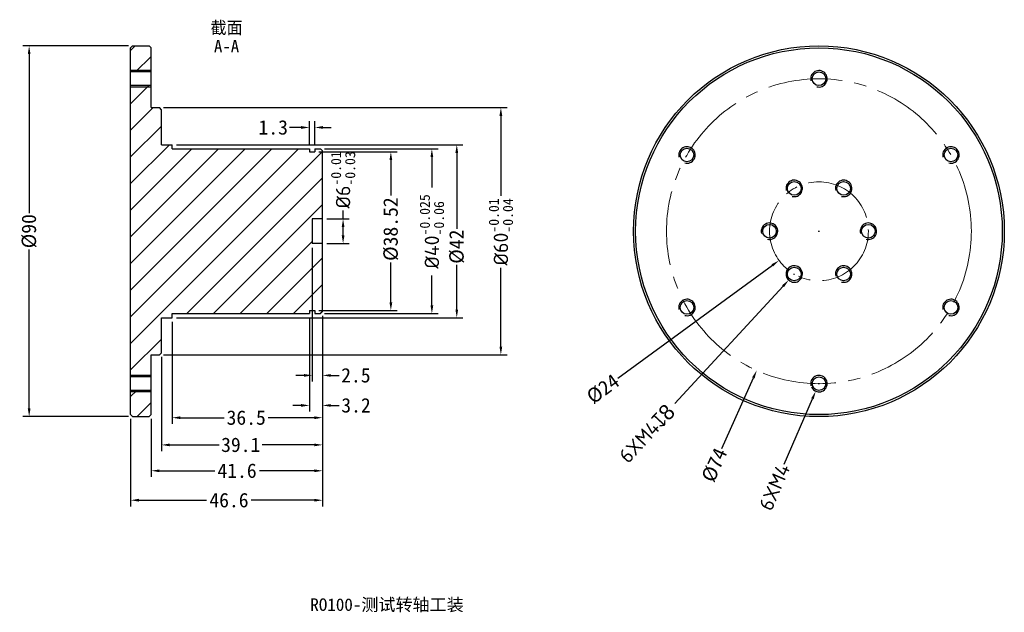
# Model space of a CAD drawing. Extents: x -112 to 127, y -77 to 67.
import ezdxf

# ---------------------------------------------------------------- set-up
doc = ezdxf.new("R2010")
doc.units = 0
doc.header["$LTSCALE"] = 5
doc.header["$MEASUREMENT"] = 0
doc.linetypes.add('点画线', pattern=[18, 12, -2, 2, -2])
doc.layers.add('02___PRT_ALL_AXES', color=7, linetype='Continuous')
doc.layers.add('标注线', color=90, linetype='Continuous')
doc.layers.add('中心线层', color=1, linetype='点画线', lineweight=18)
doc.styles.add('仿宋', font='txt', dxfattribs={"height": 2.5})
doc.styles.add('宋体3.5', font='txt', dxfattribs={"height": 3.5})
doc.dimstyles.new('宋体3.5', dxfattribs={"dimtxt": 3.5, "dimasz": 2, "dimexe": 1.5, "dimexo": 1, "dimtad": 0, "dimdsep": 46, "dimtxsty": '宋体3.5', "dimcen": 0.1, "dimadec": 3, "dimazin": 2, "dimtp": 0.001, "dimtm": 0.001, "dimtfac": 1, "dimtofl": 0, "dimtmove": 0, "dimatfit": 3, "dimfxl": 1, "dimtolj": 1, "dimarcsym": 0})
doc.dimstyles.new('宋体3.5 直径', dxfattribs={"dimtxt": 3.5, "dimasz": 2, "dimexe": 1.5, "dimexo": 1, "dimtad": 0, "dimdsep": 46, "dimtxsty": '宋体3.5', "dimcen": 0.09, "dimadec": 3, "dimazin": 2, "dimtp": 0.001, "dimtm": 0.001, "dimtfac": 1, "dimtofl": 0, "dimtmove": 0, "dimatfit": 3, "dimfxl": 1, "dimtolj": 1, "dimarcsym": 0})

# ---------------------------------------------------------------- blocks, each defined once
blk = doc.blocks.new('*D20')
at = {"color": 0, "lineweight": -2, "ltscale": 0.3, "transparency": 16777216}
for p, q in [((-86.01, 60.91), (-111.64, 60.91)), ((-110.14, 58.91), (-110.14, 20.31)), ((-110.14, -27.09), (-110.14, 11.51)), ((-86.01, -29.09), (-111.64, -29.09))]:
    blk.add_line(p, q, dxfattribs=at)
at = {"color": 0, "ltscale": 0.3, "transparency": 16777216}
for points in [[(-110.47, 58.91), (-109.81, 58.91), (-110.14, 60.91)], [(-110.47, -27.09), (-109.81, -27.09), (-110.14, -29.09)]]:
    blk.add_solid(points, dxfattribs=at)
at = {"layer": 'Defpoints', "color": 0, "ltscale": 0.3, "transparency": 16777216}
for p in [(-85.01, 60.91), (-110.14, -29.09), (-85.01, -29.09)]:
    blk.add_point(p, dxfattribs=at)
at = {"color": 0, "ltscale": 0.3, "transparency": 16777216, "insert": (-110.14, 15.91), "char_height": 3.5, "attachment_point": 5, "rotation": 90, "style": '宋体3.5'}
blk.add_mtext('\\A1;%%C90', dxfattribs=at)
blk = doc.blocks.new('*D21')
at = {"color": 0, "lineweight": -2, "ltscale": 0.3, "transparency": 16777216}
for p, q in [((-77.51, 45.91), (5.88, 45.91)), ((4.38, 43.91), (4.38, 24.49)), ((4.38, -12.09), (4.38, 7.01)), ((-77.51, -14.09), (5.88, -14.09))]:
    blk.add_line(p, q, dxfattribs=at)
at = {"color": 0, "ltscale": 0.3, "transparency": 16777216}
for points in [[(4.04, 43.91), (4.71, 43.91), (4.38, 45.91)], [(4.04, -12.09), (4.71, -12.09), (4.38, -14.09)]]:
    blk.add_solid(points, dxfattribs=at)
at = {"layer": 'Defpoints', "color": 0, "ltscale": 0.3, "transparency": 16777216}
for p in [(-78.51, 45.91), (-78.51, -14.09), (4.38, -14.09)]:
    blk.add_point(p, dxfattribs=at)
at = {"color": 0, "ltscale": 0.3, "transparency": 16777216, "insert": (4.38, 15.75), "char_height": 3.5, "attachment_point": 5, "rotation": 90, "style": '宋体3.5'}
blk.add_mtext('\\A1;{\\fISOCPEUR|b0|i0|c0|p34;%%C60\\fSimSun|b0|i0|c134|p2;\\H0.7x;\\S-0.01^ -0.04;}', dxfattribs=at)
blk = doc.blocks.new('*D22')
at = {"color": 0, "lineweight": -2, "ltscale": 0.3, "transparency": 16777216}
for p, q in [((-74.41, 36.91), (-4.83, 36.91)), ((-6.33, 34.91), (-6.33, 16.53)), ((-6.33, -3.09), (-6.33, 7.79)), ((-74.41, -5.09), (-4.83, -5.09))]:
    blk.add_line(p, q, dxfattribs=at)
at = {"color": 0, "ltscale": 0.3, "transparency": 16777216}
for points in [[(-6.66, 34.91), (-5.99, 34.91), (-6.33, 36.91)], [(-6.66, -3.09), (-5.99, -3.09), (-6.33, -5.09)]]:
    blk.add_solid(points, dxfattribs=at)
at = {"layer": 'Defpoints', "color": 0, "ltscale": 0.3, "transparency": 16777216}
for p in [(-75.41, 36.91), (-75.41, -5.09), (-6.33, -5.09)]:
    blk.add_point(p, dxfattribs=at)
at = {"color": 0, "ltscale": 0.3, "transparency": 16777216, "insert": (-6.33, 12.16), "char_height": 3.5, "attachment_point": 5, "rotation": 90, "style": '宋体3.5'}
blk.add_mtext('\\A1;%%C42', dxfattribs=at)
blk = doc.blocks.new('*D23')
at = {"color": 0, "lineweight": -2, "ltscale": 0.3}
for p, q in [((-38.41, 35.91), (-10.87, 35.91)), ((-12.37, 33.91), (-12.37, 26.54)), ((-12.37, -2.09), (-12.37, 5.16)), ((-38.41, -4.09), (-10.87, -4.09))]:
    blk.add_line(p, q, dxfattribs=at)
at = {"color": 0, "ltscale": 0.3}
for points in [[(-12.04, 33.91), (-12.71, 33.91), (-12.37, 35.91)], [(-12.71, -2.09), (-12.04, -2.09), (-12.37, -4.09)]]:
    blk.add_solid(points, dxfattribs=at)
at = {"layer": 'Defpoints', "color": 0, "ltscale": 0.3}
for p in [(-39.41, 35.91), (-39.41, -4.09), (-12.37, -4.09)]:
    blk.add_point(p, dxfattribs=at)
at = {"color": 0, "ltscale": 0.3, "insert": (-12.37, 15.85), "char_height": 3.5, "attachment_point": 5, "rotation": 90, "style": '宋体3.5'}
blk.add_mtext('\\A1;\\fISOCPEUR|b0|i0|c0|p34;%%C40\\fSimSun|b0|i0|c134|p2;{\\H0.7x;\\S-0.025^ -0.06;}', dxfattribs=at)
blk = doc.blocks.new('*D24')
at = {"color": 0, "lineweight": -2, "ltscale": 0.3, "transparency": 16777216}
for p, q in [((-39.81, 35.17), (-20.83, 35.17)), ((-22.33, 33.17), (-22.33, 24.55)), ((-22.33, -1.35), (-22.33, 8.3)), ((-39.81, -3.35), (-20.83, -3.35))]:
    blk.add_line(p, q, dxfattribs=at)
at = {"color": 0, "ltscale": 0.3, "transparency": 16777216}
for points in [[(-22.66, 33.17), (-21.99, 33.17), (-22.33, 35.17)], [(-22.66, -1.35), (-21.99, -1.35), (-22.33, -3.35)]]:
    blk.add_solid(points, dxfattribs=at)
at = {"layer": 'Defpoints', "color": 0, "ltscale": 0.3, "transparency": 16777216}
for p in [(-40.81, 35.17), (-40.81, -3.35), (-22.33, -3.35)]:
    blk.add_point(p, dxfattribs=at)
at = {"color": 0, "ltscale": 0.3, "transparency": 16777216, "insert": (-22.33, 16.42), "char_height": 3.5, "attachment_point": 5, "rotation": 90, "style": '宋体3.5'}
blk.add_mtext('\\A1;%%C38.52', dxfattribs=at)
blk = doc.blocks.new('*D25')
at = {"color": 0, "lineweight": -2, "ltscale": 0.3, "transparency": 16777216}
for p, q in [((-38.91, -4.59), (-38.91, -50.88)), ((-85.51, -29.59), (-85.51, -50.88)), ((-83.51, -49.38), (-67.05, -49.38)), ((-40.91, -49.38), (-56.21, -49.38))]:
    blk.add_line(p, q, dxfattribs=at)
at = {"color": 0, "ltscale": 0.3, "transparency": 16777216}
for points in [[(-83.51, -49.04), (-83.51, -49.71), (-85.51, -49.38)], [(-40.91, -49.04), (-40.91, -49.71), (-38.91, -49.38)]]:
    blk.add_solid(points, dxfattribs=at)
at = {"layer": 'Defpoints', "color": 0, "ltscale": 0.3, "transparency": 16777216}
for p in [(-38.91, -3.59), (-85.51, -28.59), (-85.51, -49.38)]:
    blk.add_point(p, dxfattribs=at)
at = {"color": 0, "ltscale": 0.3, "transparency": 16777216, "insert": (-61.63, -49.38), "char_height": 3.5, "attachment_point": 5, "style": '宋体3.5'}
blk.add_mtext('\\A1;46.6', dxfattribs=at)
blk = doc.blocks.new('*D26')
at = {"color": 0, "lineweight": -2, "ltscale": 0.3, "transparency": 16777216}
for p, q in [((-38.91, -4.59), (-38.91, -30.85)), ((-75.41, -6.09), (-75.41, -30.85)), ((-73.41, -29.35), (-62.77, -29.35)), ((-40.91, -29.35), (-52.12, -29.35))]:
    blk.add_line(p, q, dxfattribs=at)
at = {"color": 0, "ltscale": 0.3, "transparency": 16777216}
for points in [[(-73.41, -29.02), (-73.41, -29.69), (-75.41, -29.35)], [(-40.91, -29.02), (-40.91, -29.69), (-38.91, -29.35)]]:
    blk.add_solid(points, dxfattribs=at)
at = {"layer": 'Defpoints', "color": 0, "ltscale": 0.3, "transparency": 16777216}
for p in [(-38.91, -3.59), (-75.41, -5.09), (-75.41, -29.35)]:
    blk.add_point(p, dxfattribs=at)
at = {"color": 0, "ltscale": 0.3, "transparency": 16777216, "insert": (-57.45, -29.35), "char_height": 3.5, "attachment_point": 5, "style": '宋体3.5'}
blk.add_mtext('\\A1;36.5', dxfattribs=at)
blk = doc.blocks.new('*D27')
at = {"color": 0, "lineweight": -2, "ltscale": 0.3, "transparency": 16777216}
for p, q in [((-38.91, -4.59), (-38.91, -37.45)), ((-78.01, -14.59), (-78.01, -37.45)), ((-76.01, -35.95), (-64.01, -35.95)), ((-40.91, -35.95), (-53.55, -35.95))]:
    blk.add_line(p, q, dxfattribs=at)
at = {"color": 0, "ltscale": 0.3, "transparency": 16777216}
for points in [[(-76.01, -35.62), (-76.01, -36.29), (-78.01, -35.95)], [(-40.91, -35.62), (-40.91, -36.29), (-38.91, -35.95)]]:
    blk.add_solid(points, dxfattribs=at)
at = {"layer": 'Defpoints', "color": 0, "ltscale": 0.3, "transparency": 16777216}
for p in [(-38.91, -3.59), (-78.01, -13.59), (-78.01, -35.95)]:
    blk.add_point(p, dxfattribs=at)
at = {"color": 0, "ltscale": 0.3, "transparency": 16777216, "insert": (-58.78, -35.95), "char_height": 3.5, "attachment_point": 5, "style": '宋体3.5'}
blk.add_mtext('\\A1;39.1', dxfattribs=at)
blk = doc.blocks.new('*D28')
at = {"color": 0, "lineweight": -2, "ltscale": 0.3, "transparency": 16777216}
for p, q in [((-38.91, -4.59), (-38.91, -43.73)), ((-80.51, -29.59), (-80.51, -43.73)), ((-78.51, -42.23), (-65.08, -42.23)), ((-40.91, -42.23), (-54.25, -42.23))]:
    blk.add_line(p, q, dxfattribs=at)
at = {"color": 0, "ltscale": 0.3, "transparency": 16777216}
for points in [[(-78.51, -41.9), (-78.51, -42.57), (-80.51, -42.23)], [(-40.91, -41.9), (-40.91, -42.57), (-38.91, -42.23)]]:
    blk.add_solid(points, dxfattribs=at)
at = {"layer": 'Defpoints', "color": 0, "ltscale": 0.3, "transparency": 16777216}
for p in [(-38.91, -3.59), (-80.51, -28.59), (-80.51, -42.23)]:
    blk.add_point(p, dxfattribs=at)
at = {"color": 0, "ltscale": 0.3, "transparency": 16777216, "insert": (-59.67, -42.23), "char_height": 3.5, "attachment_point": 5, "style": '宋体3.5'}
blk.add_mtext('\\A1;41.6', dxfattribs=at)
blk = doc.blocks.new('*D29')
at = {"color": 0, "lineweight": -2, "ltscale": 0.3, "transparency": 16777216}
for p, q in [((-33.93, 18.91), (-33.93, 20.91)), ((-37.91, 18.91), (-32.43, 18.91)), ((-33.93, 14.91), (-33.93, 16.91)), ((-37.91, 12.91), (-32.43, 12.91))]:
    blk.add_line(p, q, dxfattribs=at)
at = {"color": 0, "ltscale": 0.3, "transparency": 16777216}
for points in [[(-34.26, 16.91), (-33.59, 16.91), (-33.93, 18.91)], [(-34.26, 14.91), (-33.59, 14.91), (-33.93, 12.91)]]:
    blk.add_solid(points, dxfattribs=at)
at = {"layer": 'Defpoints', "color": 0, "ltscale": 0.3, "transparency": 16777216}
for p in [(-38.91, 18.91), (-38.91, 12.91), (-33.93, 12.91)]:
    blk.add_point(p, dxfattribs=at)
at = {"color": 0, "ltscale": 0.3, "transparency": 16777216, "insert": (-33.93, 28.37), "char_height": 3.5, "attachment_point": 5, "rotation": 90, "style": '宋体3.5'}
blk.add_mtext('\\A1;{\\fISOCPEUR|b0|i0|c0|p34;%%C6\\fSimSun|b0|i0|c134|p2;\\H0.7x;\\S-0.01^ -0.03;}', dxfattribs=at)
blk = doc.blocks.new('*D30')
at = {"color": 0, "lineweight": -2, "ltscale": 0.3, "transparency": 16777216}
for p, q in [((-41.41, 11.91), (-41.41, -20.58)), ((-38.91, -4.59), (-38.91, -20.58)), ((-43.41, -19.08), (-45.41, -19.08)), ((-36.91, -19.08), (-34.91, -19.08))]:
    blk.add_line(p, q, dxfattribs=at)
at = {"color": 0, "ltscale": 0.3, "transparency": 16777216}
for points in [[(-43.41, -18.75), (-43.41, -19.42), (-41.41, -19.08)], [(-36.91, -18.75), (-36.91, -19.42), (-38.91, -19.08)]]:
    blk.add_solid(points, dxfattribs=at)
at = {"layer": 'Defpoints', "color": 0, "ltscale": 0.3, "transparency": 16777216}
for p in [(-41.41, 12.91), (-38.91, -3.59), (-38.91, -19.08)]:
    blk.add_point(p, dxfattribs=at)
at = {"color": 0, "ltscale": 0.3, "transparency": 16777216, "insert": (-30.82, -19.08), "char_height": 3.5, "attachment_point": 5, "style": '宋体3.5'}
blk.add_mtext('\\A1;2.5', dxfattribs=at)
blk = doc.blocks.new('*D31')
at = {"color": 0, "lineweight": -2, "ltscale": 0.3, "transparency": 16777216}
for p, q in [((-38.91, -4.59), (-38.91, -27.87)), ((-42.11, -5.09), (-42.11, -27.87)), ((-44.11, -26.37), (-46.11, -26.37)), ((-36.91, -26.37), (-34.86, -26.37))]:
    blk.add_line(p, q, dxfattribs=at)
at = {"color": 0, "ltscale": 0.3, "transparency": 16777216}
for points in [[(-44.11, -26.03), (-44.11, -26.7), (-42.11, -26.37)], [(-36.91, -26.03), (-36.91, -26.7), (-38.91, -26.37)]]:
    blk.add_solid(points, dxfattribs=at)
at = {"layer": 'Defpoints', "color": 0, "ltscale": 0.3, "transparency": 16777216}
for p in [(-42.11, -4.09), (-38.91, -3.59), (-38.91, -26.37)]:
    blk.add_point(p, dxfattribs=at)
at = {"color": 0, "ltscale": 0.3, "transparency": 16777216, "insert": (-30.79, -26.37), "char_height": 3.5, "attachment_point": 5, "style": '宋体3.5'}
blk.add_mtext('\\A1;3.2', dxfattribs=at)
blk = doc.blocks.new('*D32')
at = {"color": 0, "lineweight": -2, "ltscale": 0.3, "transparency": 16777216}
for p, q in [((-44.11, 41.09), (-46.95, 41.09)), ((-42.11, 36.91), (-42.11, 42.59)), ((-40.81, 36.91), (-40.81, 42.59)), ((-38.81, 41.09), (-36.81, 41.09))]:
    blk.add_line(p, q, dxfattribs=at)
at = {"color": 0, "ltscale": 0.3, "transparency": 16777216}
for points in [[(-44.11, 41.43), (-44.11, 40.76), (-42.11, 41.09)], [(-38.81, 41.43), (-38.81, 40.76), (-40.81, 41.09)]]:
    blk.add_solid(points, dxfattribs=at)
at = {"layer": 'Defpoints', "color": 0, "ltscale": 0.3, "transparency": 16777216}
for p in [(-40.81, 41.09), (-42.11, 35.91), (-40.81, 35.91)]:
    blk.add_point(p, dxfattribs=at)
at = {"color": 0, "ltscale": 0.3, "transparency": 16777216, "insert": (-50.89, 41.09), "char_height": 3.5, "attachment_point": 5, "style": '宋体3.5'}
blk.add_mtext('\\A1;1.3', dxfattribs=at)
blk = doc.blocks.new('*D33')
at = {"color": 0, "lineweight": -2, "ltscale": 0.3, "transparency": 16777216}
for p, q in [((81.51, 15.91), (81.69, 15.91)), ((81.6, 15.82), (81.6, 16)), ((32.76, -19.77), (70.29, 7.65))]:
    blk.add_line(p, q, dxfattribs=at)
at = {"color": 0, "ltscale": 0.3, "transparency": 16777216}
blk.add_solid([(70.09, 7.92), (70.49, 7.38), (71.91, 8.83)], dxfattribs=at)
at = {"layer": 'Defpoints', "color": 0, "ltscale": 0.3, "transparency": 16777216}
for p in [(91.29, 22.99), (71.91, 8.83)]:
    blk.add_point(p, dxfattribs=at)
at = {"color": 0, "ltscale": 0.3, "transparency": 16777216, "insert": (29.17, -22.39), "char_height": 3.5, "attachment_point": 5, "rotation": 36.1507, "style": '宋体3.5'}
blk.add_mtext('\\A1;%%C24', dxfattribs=at)
blk = doc.blocks.new('*D34')
at = {"color": 0, "lineweight": -2, "ltscale": 0.3, "transparency": 16777216}
for p, q in [((81.51, 15.91), (81.69, 15.91)), ((81.6, 15.82), (81.6, 16)), ((58.04, -36.79), (65.68, -19.7))]:
    blk.add_line(p, q, dxfattribs=at)
at = {"color": 0, "ltscale": 0.3, "transparency": 16777216}
blk.add_solid([(65.37, -19.56), (65.98, -19.83), (66.49, -17.87)], dxfattribs=at)
at = {"layer": 'Defpoints', "color": 0, "ltscale": 0.3, "transparency": 16777216}
for p in [(96.7, 49.68), (66.49, -17.87)]:
    blk.add_point(p, dxfattribs=at)
at = {"color": 0, "ltscale": 0.3, "transparency": 16777216, "insert": (56.23, -40.84), "char_height": 3.5, "attachment_point": 5, "rotation": 65.9124, "style": '宋体3.5'}
blk.add_mtext('\\A1;%%C74', dxfattribs=at)
blk = doc.blocks.new('*D35')
at = {"color": 0, "lineweight": -2, "ltscale": 0.3, "transparency": 16777216}
for p, q in [((75.51, 5.51), (75.69, 5.51)), ((75.6, 5.42), (75.6, 5.6)), ((46.6, -25.89), (72.88, 2.58))]:
    blk.add_line(p, q, dxfattribs=at)
blk.add_arc((75.6, 5.51), 2, 184.3048, 255, dxfattribs=at)
at = {"color": 0, "ltscale": 0.3, "transparency": 16777216}
blk.add_solid([(72.64, 2.8), (73.13, 2.35), (74.24, 4.05)], dxfattribs=at)
at = {"layer": 'Defpoints', "color": 0, "ltscale": 0.3, "transparency": 16777216}
for p in [(76.95, 6.98), (74.24, 4.05)]:
    blk.add_point(p, dxfattribs=at)
at = {"color": 0, "ltscale": 0.3, "transparency": 16777216, "insert": (39.8, -33.25), "char_height": 3.5, "attachment_point": 5, "rotation": 47.2766, "style": '宋体3.5'}
blk.add_mtext('\\A1;{\\fISOCPEUR|b0|i0|c0|p34;6XM4\\Fgdt|c0;\\H1.08333x;x\\Fgdt|c134;8}', dxfattribs=at)
blk = doc.blocks.new('*D36')
at = {"color": 0, "lineweight": -2, "ltscale": 0.3, "transparency": 16777216}
for p, q in [((81.51, -21.09), (81.69, -21.09)), ((81.6, -21.18), (81.6, -21)), ((73.19, -40.6), (80.01, -24.77))]:
    blk.add_line(p, q, dxfattribs=at)
blk.add_arc((81.6, -21.09), 2, 203.7273, 255, dxfattribs=at)
at = {"color": 0, "ltscale": 0.3, "transparency": 16777216}
blk.add_solid([(79.71, -24.64), (80.32, -24.9), (80.8, -22.93)], dxfattribs=at)
at = {"layer": 'Defpoints', "color": 0, "ltscale": 0.3, "transparency": 16777216}
for p in [(82.39, -19.26), (80.8, -22.93)]:
    blk.add_point(p, dxfattribs=at)
at = {"color": 0, "ltscale": 0.3, "transparency": 16777216, "insert": (70.8, -46.16), "char_height": 3.5, "attachment_point": 5, "rotation": 66.6992, "style": '宋体3.5'}
blk.add_mtext('\\A1;{\\fISOCPEUR|b0|i0|c0|p34;6XM4}', dxfattribs=at)

msp = doc.modelspace()

# ---------------------------------------------------------------- hatches: boundary and pattern name
at = {"linetype": 'Continuous'}
h = msp.add_hatch(dxfattribs=at)
h.set_pattern_fill('ANSI31', angle=180, style=0, pattern_type=2)
h.set_pattern_definition([(225, (-38.914, 15.9066), (3.23168, -3.23168), [])])
edge = h.paths.add_edge_path()
edge.add_line((-38.914, -3.593), (-38.914, 12.907))
edge.add_line((-38.914, -3.593), (-39.414, -4.093))
edge.add_line((-40.814, -4.093), (-39.414, -4.093))
edge.add_line((-40.814, -3.353), (-40.814, -4.093))
edge.add_line((-42.114, -3.353), (-40.814, -3.353))
edge.add_line((-42.114, -3.353), (-42.114, -4.093))
edge.add_line((-75.414, -4.093), (-42.114, -4.093))
edge.add_line((-75.414, -5.093), (-75.414, -4.093))
edge.add_line((-78.014, -5.093), (-75.414, -5.093))
edge.add_line((-78.014, -13.593), (-78.014, -5.093))
edge.add_line((-78.014, -13.593), (-78.514, -14.093))
edge.add_line((-80.514, -14.093), (-78.514, -14.093))
edge.add_line((-80.514, -19.443), (-80.514, -14.093))
edge.add_line((-80.514, -19.443), (-85.514, -19.443))
edge.add_line((-85.514, -19.443), (-85.514, 51.257))
edge.add_line((-80.514, 51.257), (-85.514, 51.257))
edge.add_line((-80.514, 45.907), (-80.514, 51.257))
edge.add_line((-80.514, 45.907), (-78.514, 45.907))
edge.add_line((-78.014, 45.407), (-78.514, 45.907))
edge.add_line((-78.014, 36.907), (-78.014, 45.407))
edge.add_line((-78.014, 36.907), (-75.414, 36.907))
edge.add_line((-75.414, 35.907), (-75.414, 36.907))
edge.add_line((-75.414, 35.907), (-42.114, 35.907))
edge.add_line((-42.114, 35.907), (-42.114, 35.167))
edge.add_line((-42.114, 35.167), (-40.814, 35.167))
edge.add_line((-40.814, 35.907), (-40.814, 35.167))
edge.add_line((-40.814, 35.907), (-39.414, 35.907))
edge.add_line((-38.914, 35.407), (-39.414, 35.907))
edge.add_line((-38.914, 18.907), (-38.914, 35.407))
edge.add_line((-38.914, 18.907), (-41.414, 18.907))
edge.add_line((-41.414, 18.907), (-41.414, 12.907))
edge.add_line((-38.914, 12.907), (-41.414, 12.907))
edge = h.paths.add_edge_path()
edge.add_line((-80.514, -28.593), (-80.514, -22.743))
edge.add_line((-80.514, -28.593), (-81.014, -29.093))
edge.add_line((-85.014, -29.093), (-81.014, -29.093))
edge.add_line((-85.514, -28.593), (-85.014, -29.093))
edge.add_line((-85.514, -28.593), (-85.514, -22.743))
edge.add_line((-80.514, -22.743), (-85.514, -22.743))
edge = h.paths.add_edge_path()
edge.add_line((-80.514, 54.557), (-80.514, 60.407))
edge.add_line((-80.514, 54.557), (-85.514, 54.557))
edge.add_line((-85.514, 54.557), (-85.514, 60.407))
edge.add_line((-85.514, 60.407), (-85.014, 60.907))
edge.add_line((-85.014, 60.907), (-81.014, 60.907))
edge.add_line((-80.514, 60.407), (-81.014, 60.907))

# ---------------------------------------------------------------- linework, layer by layer
at = {"color": 7, "linetype": 'Continuous'}
for p, q in [((-85.514, 60.407), (-85.014, 60.907)), ((-85.514, -28.593), (-85.514, 60.407)), ((-85.014, 60.907), (-81.014, 60.907)), ((-80.514, 60.407), (-81.014, 60.907)), ((-80.514, 45.907), (-80.514, 60.407)), ((-80.514, 54.557), (-85.514, 54.557)), ((-80.514, 51.257), (-85.514, 51.257)), ((-80.514, 45.907), (-78.514, 45.907)), ((-78.014, 45.407), (-78.514, 45.907)), ((-78.014, 36.907), (-78.014, 45.407)), ((-78.014, 36.907), (-75.414, 36.907)), ((-75.414, 35.907), (-75.414, 36.907)), ((-75.414, 35.907), (-42.114, 35.907)), ((-42.114, 35.907), (-42.114, 35.167)), ((-40.814, 35.907), (-39.414, 35.907)), ((-40.814, 35.907), (-40.814, 35.167)), ((-38.914, 35.407), (-39.414, 35.907)), ((-42.114, 35.167), (-40.814, 35.167)), ((-38.914, -3.593), (-38.914, 35.407)), ((-38.914, 18.907), (-41.414, 18.907)), ((-41.414, 18.907), (-41.414, 12.907)), ((-38.914, 12.907), (-41.414, 12.907)), ((-75.414, -4.093), (-42.114, -4.093)), ((-75.414, -5.093), (-75.414, -4.093)), ((-42.114, -3.353), (-40.814, -3.353)), ((-42.114, -3.353), (-42.114, -4.093)), ((-40.814, -3.353), (-40.814, -4.093)), ((-40.814, -4.093), (-39.414, -4.093)), ((-38.914, -3.593), (-39.414, -4.093)), ((-78.014, -5.093), (-75.414, -5.093)), ((-78.014, -13.593), (-78.014, -5.093)), ((-80.514, -14.093), (-78.514, -14.093)), ((-80.514, -28.593), (-80.514, -14.093)), ((-78.014, -13.593), (-78.514, -14.093)), ((-80.514, -19.443), (-85.514, -19.443)), ((-80.514, -22.743), (-85.514, -22.743)), ((-85.514, -28.593), (-85.014, -29.093)), ((-80.514, -28.593), (-81.014, -29.093)), ((-85.014, -29.093), (-81.014, -29.093))]:
    msp.add_line(p, q, dxfattribs=at)
for radius in [45, 44.5]:
    msp.add_circle((81.595, 15.907), radius, dxfattribs=at)
at = {"layer": '02___PRT_ALL_AXES', "color": 7, "linetype": 'Continuous'}
for p, q in [((-80.514, 54.907), (-85.514, 54.907)), ((-80.514, 50.907), (-85.514, 50.907)), ((-80.514, -19.093), (-85.514, -19.093)), ((-80.514, -23.093), (-85.514, -23.093))]:
    msp.add_line(p, q, dxfattribs=at)
for centre in [(81.595, 52.907), (49.552, 34.407), (113.638, 34.407), (75.595, 26.299), (87.595, 26.299), (69.595, 15.907), (93.595, 15.907), (75.595, 5.514), (87.595, 5.514), (49.552, -2.593), (113.638, -2.593), (81.595, -21.093)]:
    msp.add_circle(centre, 1.65, dxfattribs=at)
for centre in [(81.595, 52.907), (49.552, 34.407), (113.638, 34.407), (75.595, 26.299), (87.595, 26.299), (69.595, 15.907), (93.595, 15.907), (75.595, 5.514), (87.595, 5.514), (49.552, -2.593), (113.638, -2.593), (81.595, -21.093)]:
    msp.add_arc(centre, 2, 255, 195, dxfattribs=at)
at = {"layer": '中心线层', "ltscale": 0.3}
for radius in [37, 12]:
    msp.add_circle((81.595, 15.907), radius, dxfattribs=at)

# ---------------------------------------------------------------- texts
at = {"color": 7, "linetype": 'Continuous', "insert": (-62.214, 66.812), "char_height": 3, "width": 14.4, "attachment_point": 2, "line_spacing_factor": 0.9}
msp.add_mtext('截面 A-A', dxfattribs=at)
at = {"layer": '标注线', "color": 0, "lineweight": 13, "insert": (-41.886, -73.199), "char_height": 3.0365, "width": 117.83604, "attachment_point": 1, "style": '仿宋'}
msp.add_mtext('RO100-测试转轴工装', dxfattribs=at)

# ---------------------------------------------------------------- dimensions: what is measured, and where the dimension line sits
at = {"ltscale": 0.3}
dim = msp.add_linear_dim(base=(-110.141, -29.093), p1=(-85.014, 60.907), p2=(-85.014, -29.093), angle=90, dimstyle='宋体3.5 直径', override={"dimpost": '%%C<>'}, dxfattribs=at)
dim.commit()
dim.dimension.update_dxf_attribs({"geometry": '*D20', "text_midpoint": (-110.141, 15.907)})
for p1, p2, picture, middle in [((96.696, 49.685), (66.494, -17.871), '*D34', (56.226, -40.841)), ((91.285, 22.986), (71.906, 8.828), '*D33', (29.174, -22.39))]:
    dim = msp.add_diameter_dim_2p(p1=p1, p2=p2, dimstyle='宋体3.5 直径', override={"dimpost": '%%C<>'}, dxfattribs=at)
    dim.commit()
    dim.dimension.update_dxf_attribs({"geometry": picture, "text_midpoint": middle, "dimtype": 163})
for base, p1, p2, text, picture, middle in [((4.378, -14.093), (-78.514, 45.907), (-78.514, -14.093), '{\\fISOCPEUR|b0|i0|c0|p34;<>\\fSimSun|b0|i0|c134|p2;\\H0.7x;\\S-0.01^ -0.04;}', '*D21', (4.378, 15.752)), ((-33.926, 12.907), (-38.914, 18.907), (-38.914, 12.907), '{\\fISOCPEUR|b0|i0|c0|p34;<>\\fSimSun|b0|i0|c134|p2;\\H0.7x;\\S-0.01^ -0.03;}', '*D29', (-33.926, 28.372))]:
    dim = msp.add_linear_dim(base=base, p1=p1, p2=p2, angle=90, text=text, dimstyle='宋体3.5 直径', override={"dimpost": '%%C<>'}, dxfattribs=at)
    dim.commit()
    dim.dimension.update_dxf_attribs({"geometry": picture, "text_midpoint": middle, "dimtype": 160})
for base, p1, p2, picture, middle in [((-40.814, 41.094), (-42.114, 35.907), (-40.814, 35.907), '*D32', (-50.888, 41.094)), ((-85.514, -49.378), (-38.914, -3.593), (-85.514, -28.593), '*D25', (-61.63, -49.378)), ((-80.514, -42.233), (-38.914, -3.593), (-80.514, -28.593), '*D28', (-59.668, -42.233)), ((-78.014, -35.953), (-38.914, -3.593), (-78.014, -13.593), '*D27', (-58.779, -35.953)), ((-75.414, -29.352), (-38.914, -3.593), (-75.414, -5.093), '*D26', (-57.445, -29.352)), ((-38.914, -26.366), (-42.114, -4.093), (-38.914, -3.593), '*D31', (-30.785, -26.366))]:
    dim = msp.add_linear_dim(base=base, p1=p1, p2=p2, dimstyle='宋体3.5', dxfattribs=at)
    dim.commit()
    dim.dimension.update_dxf_attribs({"geometry": picture, "text_midpoint": middle, "dimtype": 160})
for base, p1, p2, picture, middle in [((-6.326, -5.093), (-75.414, 36.907), (-75.414, -5.093), '*D22', (-6.326, 12.16)), ((-22.327, -3.353), (-40.814, 35.167), (-40.814, -3.353), '*D24', (-22.327, 16.421))]:
    dim = msp.add_linear_dim(base=base, p1=p1, p2=p2, angle=90, dimstyle='宋体3.5 直径', override={"dimpost": '%%C<>'}, dxfattribs=at)
    dim.commit()
    dim.dimension.update_dxf_attribs({"geometry": picture, "text_midpoint": middle, "dimtype": 160})
at = {"color": 1, "ltscale": 0.3}
dim = msp.add_linear_dim(base=(-12.373, -4.093), p1=(-39.414, 35.907), p2=(-39.414, -4.093), angle=90, text='\\fISOCPEUR|b0|i0|c0|p34;<>\\fSimSun|b0|i0|c134|p2;{\\H0.7x;\\S-0.025^ -0.06;}', dimstyle='宋体3.5 直径', override={"dimpost": '%%C<>', "dimtxsty": '宋体3.5'}, dxfattribs=at)
dim.commit()
dim.dimension.update_dxf_attribs({"geometry": '*D23', "text_midpoint": (-12.373, 15.848), "dimtype": 160})
at = {"ltscale": 0.3}
dim = msp.add_linear_dim(base=(-38.914, -19.083), p1=(-41.414, 12.907), p2=(-38.914, -3.593), dimstyle='宋体3.5', dxfattribs=at)
dim.commit()
dim.dimension.update_dxf_attribs({"geometry": '*D30', "text_midpoint": (-30.818, -19.083)})
for p1, p2, text, picture, middle in [((76.952, 6.984), (74.238, 4.045), '{\\fISOCPEUR|b0|i0|c0|p34;6XM4\\Fgdt|c0;\\H1.08333x;x\\Fgdt|c134;8}', '*D35', (39.8, -33.245)), ((82.387, -19.256), (80.804, -22.93), '{\\fISOCPEUR|b0|i0|c0|p34;6XM4}', '*D36', (70.799, -46.161))]:
    dim = msp.add_diameter_dim_2p(p1=p1, p2=p2, text=text, dimstyle='宋体3.5 直径', override={"dimpost": '%%C<>'}, dxfattribs=at)
    dim.commit()
    dim.dimension.update_dxf_attribs({"geometry": picture, "text_midpoint": middle, "dimtype": 163})

doc.saveas('drawing.dxf')
